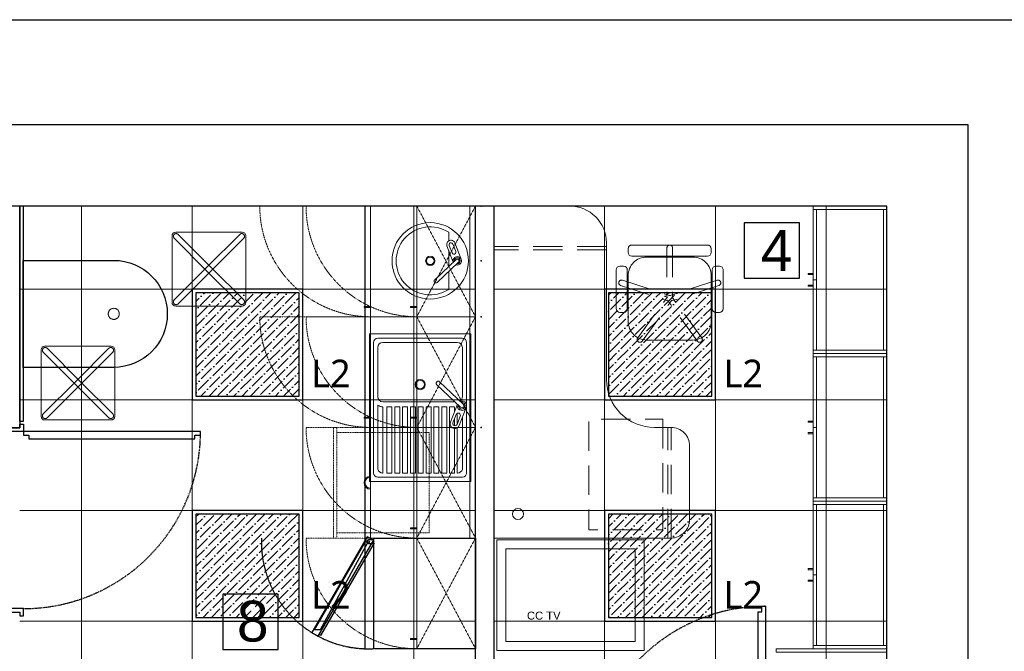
# Model space of a CAD drawing. Header units: millimetres. Extents: x -7934 to 14836, y -13910 to -10668.
# Tile 31 of 42: x 6441 to 6974, y -12756 to -12414. Entities that reach past the tile are written whole.
import ezdxf

# ---------------------------------------------------------------- set-up
doc = ezdxf.new("R2010")
doc.units = ezdxf.units.MM
for name, pattern in [('DASH', [0.75, 0.5, -0.25]), ('DASHED', [0.75, 0.5, -0.25]), ('DASHED2', [0.375, 0.25, -0.125]), ('DGN Style 2', [53.396408, 32.037845, -21.358563]), ('HIDDEN2', [4.7625, 3.175, -1.5875])]:
    doc.linetypes.add(name, pattern=pattern)
doc.layers.add('!E-L Oprawy', color=152, linetype='Continuous')
doc.layers.add('NIEBIESKA', color=4, linetype='Continuous')
doc.layers.add('A_Podkład', color=253, linetype='Continuous', transparency=0.4)
doc.layers.add('sufit', color=163, linetype='Continuous', lineweight=18)
doc.styles.add('Arial', font='arial.ttf', dxfattribs={"height": 25})
doc.styles.add('E-L', font='l_10646.ttf', dxfattribs={"height": 15})
doc.styles.get("Standard").update_dxf_attribs({"font": 'arial.ttf'})

# ---------------------------------------------------------------- blocks, each defined once
blk = doc.blocks.new('podkład')
at = {"layer": 'A_Podkład'}
for p, q in [((577, -44), (577, -284)), ((782.65, -53.11), (782.65, -83.11)), ((812.65, -53.11), (782.65, -53.11)), ((812.65, -83.11), (812.65, -53.11)), ((782.65, -83.11), (812.65, -83.11)), ((530.01, -254.48), (500.01, -254.48)), ((500.01, -254.48), (500.01, -284.48)), ((530.01, -284.48), (530.01, -254.48)), ((500.01, -284.48), (530.01, -284.48))]:
    blk.add_line(p, q, dxfattribs=at)
at = {"layer": 'A_Podkład', "linetype": 'DASHED2', "lineweight": 0, "ltscale": 0.5}
for p, q in [((637, -104), (605.2, -44)), ((605.2, -104), (637, -44)), ((637, -164), (605.2, -104)), ((605.2, -164), (637, -104)), ((637, -224), (605.2, -164)), ((605.2, -224), (637, -164)), ((637, -284), (605.2, -224)), ((605.2, -284), (637, -224))]:
    blk.add_line(p, q, dxfattribs=at)
at = {"layer": 'A_Podkład', "linetype": 'Continuous', "lineweight": 0}
for p, q in [((858.2, -45.8), (858.2, -122.2)), ((860, -44), (860, -124)), ((474.55, -58.2, 0), (510.55, -58.2, 0)), ((622.54, -58.23), (622.54, -62.84)), ((472.55, -96.2, 0), (472.55, -60.2, 0)), ((512.55, -60.2, 0), (512.55, -96.2, 0)), ((625.83, -63.99), (629.27, -72.88)), ((621.56, -65.64), (624.95, -74.41)), ((622.54, -68.17), (622.54, -76.7)), ((622.77, -65.33), (624.35, -69.42)), ((624.73, -64.57), (626.31, -68.66)), ((626.46, -72.99), (614.91, -83.95)), ((627.81, -74.41), (616.27, -85.37)), ((622.54, -79.41), (622.54, -89.17)), ((719.78, -91.63), (719.78, -86.63)), ((764.78, -91.63), (764.78, -86.63)), ((510.55, -98.2, 0), (474.55, -98.2, 0)), ((401.59, -157.97), (401.59, -121.97)), ((403.59, -119.97), (439.59, -119.97)), ((441.59, -121.97), (441.59, -157.97)), ((858.2, -125.8), (858.2, -202.2)), ((860, -124), (860, -204)), ((628.9, -153.03), (616.08, -140.86)), ((630.4, -151.45), (617.58, -139.27)), ((623.46, -161.2), (627.23, -151.45)), ((628.21, -163.03), (632.02, -153.16)), ((439.59, -159.97), (403.59, -159.97)), ((624.8, -161.54), (626.56, -157)), ((626.99, -162.38), (628.74, -157.84)), ((858.2, -205.8), (858.2, -282.2)), ((860, -204), (860, -284)), ((648.5, -225), (728.5, -225)), ((648.5, -285), (648.5, -225)), ((728.5, -225), (728.5, -285)), ((653.41, -229.92), (723.59, -229.92)), ((653.41, -280.09), (653.41, -229.92)), ((723.59, -229.92), (723.59, -280.09)), ((723.59, -280.09), (653.41, -280.09)), ((728.5, -285), (648.5, -285)), ((860, -284), (860, -359))]:
    blk.add_line(p, q, dxfattribs=at)
at = {"layer": 'A_Podkład', "linetype": 'DGN Style 2', "lineweight": 0}
for p, q in [((491.49, -79.26, 0), (473.72, -61.48, 0)), ((493.61, -77.14, 0), (475.84, -59.36, 0)), ((491.49, -77.14, 0), (509.26, -59.36, 0)), ((493.61, -79.26, 0), (511.39, -61.48, 0)), ((491.49, -77.14, 0), (473.72, -94.91, 0)), ((493.61, -79.26, 0), (475.84, -97.03, 0)), ((491.49, -79.26, 0), (509.26, -97.03, 0)), ((493.61, -77.14, 0), (511.39, -94.91, 0)), ((422.65, -138.91), (404.87, -121.13)), ((420.53, -138.91), (438.3, -121.13)), ((420.53, -141.03), (402.75, -123.25)), ((422.65, -141.03), (440.42, -123.25)), ((420.53, -138.91), (402.75, -156.68)), ((422.65, -141.03), (404.87, -158.8)), ((420.53, -141.03), (438.3, -158.8)), ((422.65, -138.91), (440.42, -156.68))]:
    blk.add_line(p, q, dxfattribs=at)
at = {"layer": 'A_Podkład', "linetype": 'HIDDEN2', "lineweight": 0, "ltscale": 5}
for p, q in [((708, -66), (647, -66)), ((708, -67.8), (647, -67.8)), ((740.78, -66.63), (740.78, -94.13)), ((743.78, -66.63), (743.78, -94.13)), ((716.59, -84.21), (742.74, -92.71)), ((767.97, -84.21), (741.82, -92.71)), ((715.66, -87.06), (741.82, -95.56)), ((768.9, -87.06), (742.74, -95.56)), ((724.9, -115.5), (741.07, -93.25)), ((727.33, -117.26), (743.49, -95.01)), ((757.23, -117.26), (741.07, -95.01)), ((759.66, -115.5), (743.49, -93.25)), ((741.2, -224), (741.2, -164)), ((743, -224), (743, -164))]:
    blk.add_line(p, q, dxfattribs=at)
at = {"layer": 'A_Podkład', "lineweight": 0}
for p, q in [((579.5, -113.31), (634.5, -113.31)), ((579.5, -193.31), (579.5, -113.31)), ((584.08, -115.6), (629.91, -115.6)), ((634.5, -113.31), (634.5, -193.31)), ((581.79, -188.73), (581.79, -117.9)), ((584.08, -147.35), (584.08, -120.65)), ((586.83, -117.9), (627.16, -117.9)), ((629.91, -120.65), (629.91, -147.35)), ((632.2, -117.9), (632.2, -188.73)), ((584.08, -152.02), (584.08, -186.72)), ((586.83, -152.84), (586.37, -152.84)), ((586.83, -150.1), (625.81, -150.1)), ((586.83, -152.84), (586.83, -188.73)), ((591.76, -152.84), (589.01, -152.84)), ((589.01, -152.84), (589.01, -188.73)), ((591.76, -152.84), (591.76, -188.73)), ((596, -152.84), (593.25, -152.84)), ((593.25, -152.84), (593.25, -188.73)), ((596, -152.84), (596, -188.73)), ((597.49, -152.84), (597.49, -188.73)), ((600.24, -152.84), (597.49, -152.84)), ((600.24, -152.84), (600.24, -188.73)), ((601.73, -152.84), (601.73, -188.73)), ((604.48, -152.84), (601.73, -152.84)), ((604.48, -152.84), (604.48, -188.73)), ((608.71, -152.84), (605.96, -152.84)), ((605.96, -152.84), (605.96, -188.73)), ((608.71, -152.84), (608.71, -188.73)), ((610.2, -152.84), (610.2, -188.73)), ((612.95, -152.84), (610.2, -152.84)), ((612.95, -152.84), (612.95, -188.73)), ((614.44, -152.84), (614.44, -188.73)), ((617.19, -152.84), (614.44, -152.84)), ((617.19, -152.84), (617.19, -188.73)), ((618.68, -152.84), (618.68, -188.73)), ((621.43, -152.84), (618.68, -152.84)), ((621.43, -152.84), (621.43, -188.73)), ((622.92, -152.84), (622.92, -188.73)), ((625.67, -152.84), (622.92, -152.84)), ((625.67, -152.84), (625.67, -155.48)), ((625.67, -159.29), (625.67, -163.11)), ((627.16, -156.35), (627.16, -161.93)), ((629.91, -158.62), (629.91, -186.72)), ((625.67, -164.65), (625.67, -188.73)), ((627.16, -164.29), (627.16, -188.73)), ((629.91, -191.02), (584.08, -191.02)), ((586.68, -188.73), (586.83, -188.73)), ((591.76, -188.73), (589.01, -188.73)), ((596, -188.73), (593.25, -188.73)), ((600.24, -188.73), (597.49, -188.73)), ((604.48, -188.73), (601.73, -188.73)), ((608.71, -188.73), (605.96, -188.73)), ((612.95, -188.73), (610.2, -188.73)), ((617.19, -188.73), (614.44, -188.73)), ((621.43, -188.73), (618.68, -188.73)), ((625.67, -188.73), (622.92, -188.73)), ((627.32, -188.73), (627.16, -188.73)), ((634.5, -193.31), (579.5, -193.31))]:
    blk.add_line(p, q, dxfattribs=at)
at = {"layer": 'A_Podkład'}
for points in [[(449, -1244), (904, -1244), (904, 0), (0, 0), (0, -1244), (252, -1244)], [(390, -44), (390, -164.25), (380, -164.25), (380, -44)], [(391.8, -44), (391.8, -160.87), (390, -160.87), (390, -44)], [(647, -44), (647, -359), (697.75, -359), (697.75, -369), (597, -369), (597, -359), (637, -359), (637, -44)], [(380, -162.25), (380, -164.25), (390, -164.25), (390, -162.25), (392, -162.25), (392, -166.25), (390, -166.25), (378, -166.25), (378, -162.25), (380, -162.25)], [(380, -266.25), (380, -264.25), (390, -264.25), (390, -266.25), (392, -266.25), (392, -262.25), (390, -262.25), (378, -262.25), (378, -266.25), (380, -266.25)]]:
    blk.add_lwpolyline(points, dxfattribs=at)
for points in [[(44, -1229), (860, -1229), (860, -44), (44, -44)], [(392, -168.25), (395, -168.25), (395, -170.25), (485, -170.25), (485, -168.25), (488, -168.25), (488, -166.25), (392, -166.25)], [(578.26, -223.27), (548.26, -275.23), (551.73, -277.23), (581.73, -225.27)], [(637, -224), (637, -284), (582, -284), (582, -224)], [(549.7, -273.75), (577.7, -225.25), (578.51, -226.59), (552.83, -273.82)], [(582.09, -226.63), (553.09, -276.86), (552.23, -276.36), (581.23, -226.13)], [(792.25, -357), (792.25, -354), (790.25, -354), (790.25, -264), (792.25, -264), (792.25, -261), (794.25, -261), (794.25, -357)]]:
    blk.add_lwpolyline(points, close=True, dxfattribs=at)
at = {"layer": 'A_Podkład', "linetype": 'DASHED2', "lineweight": 0, "ltscale": 0.5}
for points in [[(520.1, -44), (580.1, -44)], [(605.2, -44), (545.2, -44)], [(520.1, -104), (580.1, -104)], [(605.2, -104), (545.2, -104)], [(605.2, -164), (545.2, -164)], [(561.9, -166.8), (561.9, -164), (560.1, -164), (560.1, -224), (561.9, -224), (561.9, -221.2)], [(605.2, -224), (545.2, -224)]]:
    blk.add_lwpolyline(points, dxfattribs=at)
at = {"layer": 'A_Podkład', "linetype": 'Continuous', "lineweight": 0, "flags": 128}
for points in [[(633.9, -104), (580.1, -104), (580.1, -44), (633.9, -44)], [(637, -104), (605.2, -104), (605.2, -44), (637, -44)], [(860, -45.8), (820, -45.8), (820, -44), (860, -44)], [(821.8, -45.8), (821.8, -84), (820, -84), (820, -45.8)], [(820, -81.16), (817.2, -81.16), (817.2, -80.56), (820, -80.56)], [(821.8, -84), (821.8, -122.2), (820, -122.2), (820, -84)], [(820, -86.84), (817.2, -86.84), (817.2, -87.44), (820, -87.44)], [(576.6, -98.5), (580.1, -98.5), (580.1, -99), (576.6, -99)], [(601.7, -98.5), (605.2, -98.5), (605.2, -99), (601.7, -99)], [(633.9, -164), (580.1, -164), (580.1, -104), (633.9, -104)], [(637, -164), (605.2, -164), (605.2, -104), (637, -104)], [(860, -124), (820, -124), (820, -122.2), (860, -122.2)], [(860, -125.8), (820, -125.8), (820, -124), (860, -124)], [(821.8, -125.8), (821.8, -164), (820, -164), (820, -125.8)], [(576.6, -158.5), (580.1, -158.5), (580.1, -159), (576.6, -159)], [(601.7, -158.5), (605.2, -158.5), (605.2, -159), (601.7, -159)], [(633.9, -224), (580.1, -224), (580.1, -164), (633.9, -164)], [(637, -224), (605.2, -224), (605.2, -164), (637, -164)], [(820, -161.16), (817.2, -161.16), (817.2, -160.56), (820, -160.56)], [(821.8, -164), (821.8, -202.2), (820, -202.2), (820, -164)], [(820, -166.84), (817.2, -166.84), (817.2, -167.44), (820, -167.44)], [(860, -204), (820, -204), (820, -202.2), (860, -202.2)], [(860, -205.8), (820, -205.8), (820, -204), (860, -204)], [(821.8, -205.8), (821.8, -244), (820, -244), (820, -205.8)], [(601.7, -218.5), (605.2, -218.5), (605.2, -219), (601.7, -219)], [(637, -284), (605.2, -284), (605.2, -224), (637, -224)], [(820, -241.16), (817.2, -241.16), (817.2, -240.56), (820, -240.56)], [(821.8, -244), (821.8, -282.2), (820, -282.2), (820, -244)], [(820, -246.84), (817.2, -246.84), (817.2, -247.44), (820, -247.44)], [(601.7, -278.5), (605.2, -278.5), (605.2, -279), (601.7, -279)], [(860, -284), (820, -284), (820, -282.2), (860, -282.2)], [(860, -285.8), (800, -285.8), (800, -284), (860, -284)]]:
    blk.add_lwpolyline(points, close=True, dxfattribs=at)
at = {"layer": 'A_Podkład', "lineweight": 0, "flags": 128}
blk.add_lwpolyline([(734, -164), (743, -164, -0.414214), (753, -174), (753, -214, -0.414214), (743, -224), (647, -224), (647, -44), (688, -44, -0.414214), (708, -64), (708, -138, 0.414214)], format="xyb", close=True, dxfattribs=at)
at = {"layer": 'A_Podkład', "linetype": 'Continuous', "lineweight": 0, "flags": 128}
for points in [[(762.78, -65.13), (721.78, -65.13, 0.414214), (719.78, -67.13), (719.78, -69.13, 0.414214), (721.78, -71.13), (762.78, -71.13, 0.414214), (764.78, -69.13), (764.78, -67.13, 0.414214)], [(729.78, -116.63, -0.414214), (719.78, -106.63), (719.78, -81.63, -0.414214), (729.78, -71.63), (754.78, -71.63, -0.414214), (764.78, -81.63), (764.78, -106.63, -0.414214), (754.78, -116.63)], [(713.28, -78.63), (713.28, -99.63, 0.414214), (715.28, -101.63), (717.28, -101.63, 0.414214), (719.28, -99.63), (719.28, -78.63, 0.414214), (717.28, -76.63), (715.28, -76.63, 0.414214)], [(767.28, -101.63), (769.28, -101.63, 0.414214), (771.28, -99.63), (771.28, -78.63, 0.414214), (769.28, -76.63), (767.28, -76.63, 0.414214), (765.28, -78.63), (765.28, -99.63, 0.414214)]]:
    blk.add_lwpolyline(points, format="xyb", close=True, dxfattribs=at)
at = {"layer": 'A_Podkład'}
blk.add_lwpolyline([(391.8, -131.44), (391.8, -73.44), (441, -73.44, -1), (441, -131.44)], format="xyb", close=True, dxfattribs=at)
at = {"layer": 'A_Podkład', "linetype": 'HIDDEN2', "lineweight": 0, "ltscale": 5, "flags": 128}
blk.add_lwpolyline([(738.5, -159.58), (738.5, -219.58), (698.5, -219.58), (698.5, -159.58)], close=True, dxfattribs=at)
at = {"layer": 'A_Podkład', "linetype": 'DASHED2', "lineweight": 0, "ltscale": 0.5}
blk.add_lwpolyline([(611.9, -166.8), (611.9, -221.2), (561.9, -221.2), (561.9, -166.8)], close=True, dxfattribs=at)
at = {"layer": 'A_Podkład'}
blk.add_lwpolyline([(582, -225), (579, -225, 1), (579, -227), (582, -227)], format="xyb", dxfattribs=at)
at = {"layer": 'A_Podkład', "linetype": 'Continuous', "lineweight": 0}
for radius in [20.7, 2.48, 2.06]:
    blk.add_circle((612.48, -73.7), radius, dxfattribs=at)
at = {"layer": 'A_Podkład', "linetype": 'HIDDEN2', "lineweight": 0, "ltscale": 30}
blk.add_circle((441, -102.44), 3, dxfattribs=at)
at = {"layer": 'A_Podkład', "lineweight": 0}
for centre, radius in [((607, -140.81), 2.75), ((607, -140.81), 2.29), ((660, -211), 3)]:
    blk.add_circle(centre, radius, dxfattribs=at)
at = {"layer": 'A_Podkład'}
blk.add_circle((579, -226), 0.5, dxfattribs=at)
at = {"layer": 'A_Podkład', "linetype": 'DASHED2', "lineweight": 0, "ltscale": 0.5}
for centre in [(580.1, -44), (605.2, -44), (580.1, -104), (605.2, -104), (605.2, -164), (605.2, -224)]:
    blk.add_arc(centre, 60, 180, 270, dxfattribs=at)
at = {"layer": 'A_Podkład', "linetype": 'Continuous', "lineweight": 0}
for centre, radius, start, end in [((474.55, -60.2, 0), 2, 90, 180), ((510.55, -60.2, 0), 2, 0, 90), ((612.48, -73.7), 18.45, 56.9573, 303.0427), ((623.7, -64.81), 2.29, 21.1165, 201.1169), ((623.75, -64.95), 1.05, 21.1165, 201.1169), ((625.33, -69.04), 1.05, 201.1165, 21.1165), ((627.13, -73.7), 2.29, 248.9506, 198.0822), ((627.13, -73.7), 1.62, 260.7877, 186.2451), ((627.13, -73.7), 0.983, 313.5164, 133.5164), ((615.59, -84.66), 0.983, 133.5164, 313.5164), ((474.55, -96.2, 0), 2, 180, 270), ((510.55, -96.2, 0), 2, 270, 0), ((403.59, -121.97), 2, 90, 180), ((439.59, -121.97), 2, 0, 90), ((403.59, -157.97), 2, 180, 270), ((439.59, -157.97), 2, 270, 0), ((580.1, -194), 3.5, 90, 270), ((580.1, -194), 3, 90, 270)]:
    blk.add_arc(centre, radius, start, end, dxfattribs=at)
at = {"layer": 'A_Podkład', "linetype": 'DGN Style 2', "lineweight": 0}
for centre, start, end in [((474.78, -60.42, 0), 45, 225), ((510.33, -60.42, 0), 315, 135), ((474.78, -95.97, 0), 135, 315), ((510.33, -95.97, 0), 225, 45), ((403.81, -122.19), 45, 225), ((439.36, -122.19), 315, 135), ((403.81, -157.74), 135, 315), ((439.36, -157.74), 225, 45)]:
    blk.add_arc(centre, 1.5, start, end, dxfattribs=at)
at = {"layer": 'A_Podkład', "linetype": 'DGN Style 2', "lineweight": 0, "extrusion": (0, 0, -1)}
for centre, start, end in [((-742.28, -66.63), 0, 180), ((-716.13, -85.63), 288, 108), ((-768.43, -85.63), 72, 252), ((-726.12, -116.38), 216, 36), ((-758.44, -116.38), 144, 324)]:
    blk.add_arc(centre, 1.5, start, end, dxfattribs=at)
at = {"layer": 'A_Podkład', "lineweight": 0}
for centre, radius, start, end in [((584.08, -117.9), 2.29, 90, 180), ((629.91, -117.9), 2.29, 0, 90), ((586.83, -120.65), 2.75, 90, 180), ((627.16, -120.65), 2.75, 0, 90), ((586.83, -147.35), 2.75, 180, 270), ((627.16, -147.35), 2.75, 300.9154, 0), ((586.83, -147.8), 5.04, 236.9443, 270), ((586.75, -185.95), 2.78, 194.1751, 271.5828), ((627.24, -185.95), 2.78, 268.4172, 345.8249), ((584.08, -188.73), 2.29, 180, 270), ((629.91, -188.73), 2.29, 270, 0)]:
    blk.add_arc(centre, radius, start, end, dxfattribs=at)
at = {"layer": 'A_Podkład', "linetype": 'Continuous', "lineweight": 0, "extrusion": (0, 0, -1)}
for centre, radius, start, end in [((-616.83, -140.07), 1.09, 313.5164, 133.5164), ((-629.65, -152.24), 2.54, 68.9506, 18.0822), ((-629.65, -152.24), 1.8, 80.7877, 6.2451), ((-629.65, -152.24), 1.09, 133.5164, 313.5164), ((-627.65, -157.42), 1.17, 21.1165, 201.1165), ((-625.84, -162.12), 2.54, 201.1165, 21.1169), ((-625.9, -161.96), 1.17, 201.1165, 21.1169)]:
    blk.add_arc(centre, radius, start, end, dxfattribs=at)
at = {"layer": 'A_Podkład', "linetype": 'DASHED'}
for centre, start, end in [((392, -166.25), 270, 0), ((794.25, -357), 90, 180)]:
    blk.add_arc(centre, 96, start, end, dxfattribs=at)
at = {"layer": 'A_Podkład', "linetype": 'DASHED2'}
blk.add_arc((579, -226), 58.03, 178.0251, 272.9631, dxfattribs=at)
at = {"layer": 'A_Podkład'}
for p in [(640.1, -44), (640.1, -73.7), (640.1, -104), (640.1, -164)]:
    blk.add_point(p, dxfattribs=at)
at = {"layer": 'A_Podkład', "linetype": 'Continuous', "style": 'Arial'}
for s, p in [('4', (791.59, -79.13)), ('8', (507.7, -280.11))]:
    blk.add_text(s, height=22.13, dxfattribs=at).set_placement(p)
at = {"layer": 'A_Podkład', "color": 10, "linetype": 'Continuous'}
blk.add_text('CC TV', height=4.347, dxfattribs=at).set_placement((664.89, -268.22))
blk = doc.blocks.new('EL_L2')
h = blk.add_hatch()
h.set_pattern_fill('ANSI36', color=256)
h.set_pattern_definition([(45, (-1401.6622, -1116.252), (1.683798, 6.173926), [7.9375, -1.5875, 0, -1.5875])])
h.paths.add_polyline_path([(2, 2), (58, 2), (58, 58), (2, 58)])
for points in [[(0, 0), (60, 0), (60, 60), (0, 60)], [(2, 2), (58, 2), (58, 58), (2, 58)]]:
    blk.add_lwpolyline(points, close=True)
at = {"insert": (64.42, 21.72), "char_height": 15, "attachment_point": 1, "style": 'E-L'}
blk.add_mtext_dynamic_manual_height_columns('L2', width=42.8839, gutter_width=75, heights=[0], dxfattribs=at)

msp = doc.modelspace()

# ---------------------------------------------------------------- linework, layer by layer
at = {"layer": 'sufit'}
for points in [[(6757.71, -12830), (6757.71, -12515)], [(6817.71, -12830), (6817.71, -12515)], [(6877.71, -12830), (6877.71, -12515)], [(6697.71, -12560), (6910.71, -12560)], [(6697.71, -12620), (6910.71, -12620)], [(6697.71, -12680), (6910.71, -12680)], [(6697.71, -12740), (6910.71, -12740)]]:
    msp.add_lwpolyline(points, dxfattribs=at)

# ---------------------------------------------------------------- next in the draw order: block references
at = {"layer": 'A_Podkład', "linetype": 'DASH', "ltscale": 10}
msp.add_blockref('podkład', (6050.71, -12471), dxfattribs=at)

# ---------------------------------------------------------------- next in the draw order: linework, layer by layer
at = {"layer": 'NIEBIESKA', "color": 5, "linetype": 'Continuous', "elevation": 0}
msp.add_lwpolyline([(5940.62, -12413.95), (7898.16, -12413.95), (7898.16, -13826.45), (5940.62, -13826.45)], close=True, dxfattribs=at)
at = {"layer": 'sufit'}
for points in [[(6474.22, -12830), (6474.22, -12515)], [(6534.22, -12830), (6534.22, -12515)], [(6594.22, -12830), (6594.22, -12515)], [(6654.22, -12830), (6654.22, -12515)], [(6440.72, -12560), (6687.72, -12560)], [(6440.72, -12620), (6687.72, -12620)], [(6440.72, -12680), (6687.72, -12680)], [(6440.72, -12740), (6687.72, -12740)]]:
    msp.add_lwpolyline(points, dxfattribs=at)

# ---------------------------------------------------------------- next in the draw order: block references
at = {"layer": '!E-L Oprawy'}
for p in [(6534.22, -12620), (6757.71, -12620), (6534.22, -12740), (6757.71, -12740)]:
    msp.add_blockref('EL_L2', p, dxfattribs=at)

doc.saveas('drawing.dxf')
